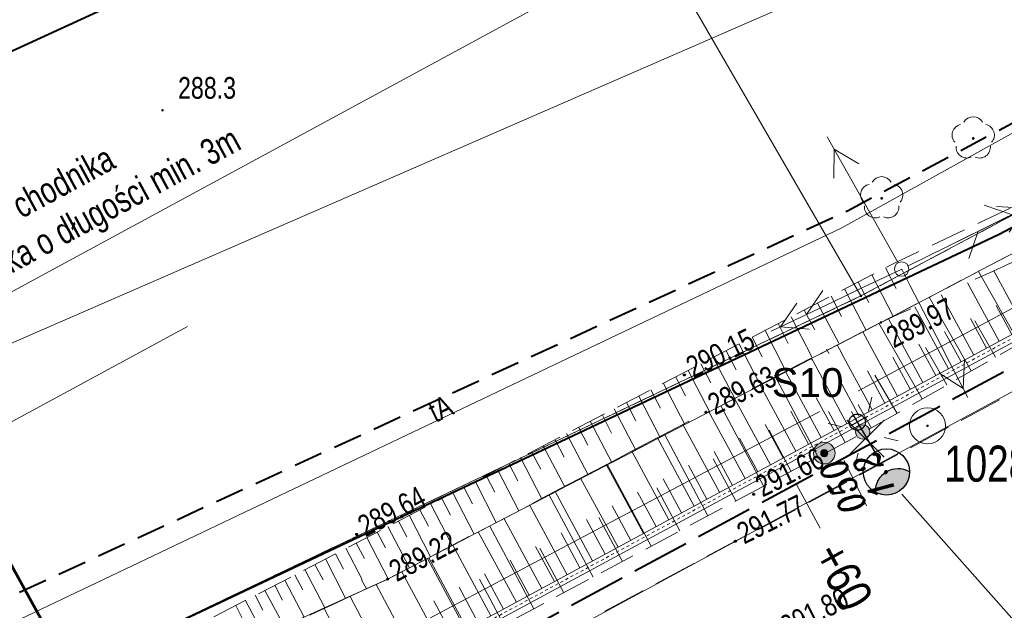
# Model space of a CAD drawing. Header units: metres. Extents: x 7437415 to 7437762, y 5556624 to 5556902.
# Tile 15 of 41: x 7437546 to 7437580, y 5556703 to 5556724. Entities that reach past the tile are written whole.
import ezdxf
from ezdxf import colors
from ezdxf.entities.mleader import LeaderData, LeaderLine
from ezdxf.math import Vec2, Vec3

# ---------------------------------------------------------------- set-up
doc = ezdxf.new("R2010")
doc.units = ezdxf.units.M
doc.header["$MEASUREMENT"] = 0
for name, pattern in [('0.5_0.5', [1.5, 0.5, -0.5, 0.5]), ('314-500', [2.5, 2, -0.5]), ('BUBZ01-500', [1.75, 1.25, -0.5]), ('DGN Style 3', [8.60601, 6.14715, -2.45886]), ('EGBU01-500', [1, 0.5, -0.5]), ('KTCR02-500', [1.5, 1, -0.5]), ('KTJZ01-500', [2, 1.5, -0.5])]:
    doc.linetypes.add(name, pattern=pattern)
doc.layers.get('0').update_dxf_attribs({"color": 250, "lineweight": 5})
for name, color, linetype, lineweight in [('121-Punkt osnowy szczegółowej', 7, 'Continuous', 5), ('203-Punkt załamania granicy działki nie stabilizowany', 7, 'Continuous', 5), ('510-Podpora jednosłupowa symb.-STPOW', 7, 'Continuous', 5), ('521-Kierunek linii-STPOW', 7, 'Continuous', 5), ('ARCH_0', 7, 'Continuous', 13), ('BUBZ01', 250, 'Continuous', 5), ('BUIB02_01', 250, 'Continuous', 5), ('D_balustrada', 7, '0.5_0.5', 20), ('D_kilometraz', 7, 'Continuous', 13), ('D_kraweznik', 7, 'Continuous', 20), ('D_obrzeze', 7, 'Continuous', 20), ('D_opisy', 7, 'Continuous', 13), ('D_pobocze', 7, 'Continuous', 13), ('D_skarpa', 7, 'DGN Style 3', 20), ('D_skarpa-symbol', 7, 'Continuous', 20), ('EGBD03', 250, 'Continuous', 5), ('EGBP04_03', 250, 'Continuous', 5), ('EGBU01', 250, 'Continuous', 5), ('Elektryka_kanalizacja_technologiczna', 1, '314-500', 40), ('Elektryka_opisy_kabli', 7, 'Continuous', 13), ('Elektryka_opisy_slupow', 6, 'Continuous', 13), ('Elektryka_oswietlenie_zewnetrzne', 1, 'Continuous', 30), ('KTJZ01', 250, 'Continuous', 5), ('KTOK05_01', 250, 'Continuous', 5), ('MPZP', 250, 'Continuous', 5), ('OBOP02_01', 250, 'Continuous', 5), ('OSSP03', 250, 'Continuous', 5), ('przewód elektroenergetyczny niskiego napięcia (linia) - symbol', 7, 'Continuous', 5), ('przewód telekomunikacyjny (linia) - symbol', 7, 'Continuous', 5), ('punkt wysokościowy naturalny', 7, 'Continuous', 5), ('punkt wysokościowy sztuczny', 7, 'Continuous', 5), ('RTPW01', 250, 'Continuous', 5), ('RTPW02', 250, 'Continuous', 5), ('rzedne dla projektanta', 250, 'Continuous', 5), ('SUPE04', 250, 'Continuous', 5), ('SUPE_01', 250, 'Continuous', 5), ('SUPG_01', 250, 'Continuous', 5), ('SUPT01', 250, 'Continuous', 5), ('SUPT_01', 250, 'Continuous', 5), ('SUSM01', 250, 'Continuous', 5), ('SUSM04_01_E', 250, 'Continuous', 5), ('SUUS13', 250, 'Continuous', 5), ('słup (punkt)', 7, 'Continuous', 5)]:
    doc.layers.add(name, color=color, linetype=linetype, lineweight=lineweight)
doc.styles.add('mk2012', font='ITALIC_1250.shx', dxfattribs={"width": 0.8, "height": 0.9})
doc.styles.get("Standard").update_dxf_attribs({"font": 'txt.shx', "width": 0.75})
doc.styles.add('STYL_ARIAL', font='simplex.shx', dxfattribs={"width": 0.75, "oblique": 0.1})
doc.styles.add('Style-Arial Narrow', font='ARIALN.TTF')
doc.linetypes.add('KTOK05_01-500', pattern='A,3.75,[13,dgnlstyle-rozp_2015.shx,S=0.002778,R=0,X=0,Y=0],3.75', length=7.5)

# ---------------------------------------------------------------- blocks, each defined once
blk = doc.blocks.new('PE04')
at = {"color": 0, "linetype": 'Continuous', "lineweight": 13, "ltscale": 10}
for p, q in [((46.5, 0), (37.84, 5)), ((6.5, 0), (0, 0)), ((6.5, 0), (16.5, 0)), ((16.5, 0), (26.5, 0)), ((26.5, 0), (36.5, 0)), ((36.5, 0), (46.5, 0)), ((46.5, 0), (37.84, -5)), ((46.5, 0), (50, 0))]:
    blk.add_line(p, q, dxfattribs=at)
blk = doc.blocks.new('PT01')
at = {"color": 0, "linetype": 'Continuous', "lineweight": 13, "ltscale": 10}
for p, q in [((46.5, 0), (37.84, 5)), ((6.5, 0), (0, 0)), ((6.5, 0), (16.5, 0)), ((16.5, 0), (26.5, 0)), ((26.5, 0), (36.5, 0)), ((36.5, 0), (27.84, -5)), ((36.5, 0), (46.5, 0)), ((46.5, 0), (50, 0))]:
    blk.add_line(p, q, dxfattribs=at)
blk = doc.blocks.new('203')
at = {"layer": '203-Punkt załamania granicy działki nie stabilizowany', "linetype": 'Continuous', "lineweight": 13}
h = blk.add_hatch(color=96, dxfattribs=at)
edge = h.paths.add_edge_path()
edge.add_arc((0, 0), 0.45, 0, 360)
blk = doc.blocks.new('PW02')
at = {"layer": 'punkt wysokościowy sztuczny', "linetype": 'Continuous', "lineweight": 13}
h = blk.add_hatch(color=0, dxfattribs=at)
edge = h.paths.add_edge_path()
edge.add_arc((0, 0), 0.45, 0, 360)
blk = doc.blocks.new('510')
at = {"layer": '510-Podpora jednosłupowa symb.-STPOW', "color": 0, "linetype": 'Continuous', "lineweight": 13}
blk.add_circle((0, 0), 2.5, dxfattribs=at)
blk = doc.blocks.new('521')
at = {"layer": '521-Kierunek linii-STPOW', "color": 30, "linetype": 'Continuous', "lineweight": 13}
for p, q in [((42.5, 0), (35.43, 7.07)), ((7.5, 0), (57.5, 0)), ((29.57, 0), (22.5, -7.07))]:
    blk.add_line(p, q, dxfattribs=at)
blk = doc.blocks.new('SM04')
at = {"layer": 'słup (punkt)', "color": 0, "linetype": 'Continuous', "lineweight": 13}
blk.add_circle((0, 0), 2.5, dxfattribs=at)
blk = doc.blocks.new('PW01')
at = {"layer": 'punkt wysokościowy naturalny', "linetype": 'Continuous', "lineweight": 13}
h = blk.add_hatch(color=0, dxfattribs=at)
edge = h.paths.add_edge_path()
edge.add_arc((0, 0), 0.45, 0, 360)
blk = doc.blocks.new('121')
at = {"layer": '121-Punkt osnowy szczegółowej', "linetype": 'Continuous', "lineweight": 13}
h = blk.add_hatch(color=0, dxfattribs=at)
edge = h.paths.add_edge_path()
edge.add_arc((0, 0), 0.45, 0, 360)
at = {"layer": '121-Punkt osnowy szczegółowej', "color": 0, "linetype": 'Continuous', "lineweight": 13}
blk.add_circle((0, 0), 6.25, dxfattribs=at)
blk = doc.blocks.new('SUPE04')
at = {"layer": 'SUPE04', "color": 1, "linetype": 'Continuous', "lineweight": 13}
blk.add_line((5.25, 0), (0.25, 0), dxfattribs=at)
at = {"layer": 'SUPE04', "color": 1, "linetype": 'Continuous', "lineweight": 13, "flags": 128}
blk.add_lwpolyline([(3.9, 0.5), (4.766, 0), (3.9, -0.5)], dxfattribs=at)
blk = doc.blocks.new('OBOP02_01')
at = {"layer": 'OBOP02_01', "linetype": 'Continuous', "lineweight": 13}
h = blk.add_hatch(color=96, dxfattribs=at)
edge = h.paths.add_edge_path()
edge.add_arc((0, 0), 0.05, 0, 360)
at = {"layer": 'OBOP02_01', "color": 96, "linetype": 'Continuous', "lineweight": 13}
for centre, start, end in [((0, 0.375), 30.1471, 149.8529), ((-0.357, 0.116), 102.1471, 221.8529), ((0.357, 0.116), 318.1471, 77.8529), ((-0.22, -0.303), 174.1472, 293.8529), ((0.22, -0.303), 246.1471, 5.8529)]:
    blk.add_arc(centre, 0.375, start, end, dxfattribs=at)
blk = doc.blocks.new('510_3')
at = {"layer": 'SUSM04_01_E', "linetype": 'Continuous', "lineweight": 13}
h = blk.add_hatch(color=8, dxfattribs=at)
edge = h.paths.add_edge_path()
edge.add_arc((0, 0), 0.25, 0, 360)
at = {"layer": 'SUSM04_01_E', "color": 250, "linetype": 'Continuous', "lineweight": 13}
blk.add_circle((0, 0), 0.25, dxfattribs=at)
blk = doc.blocks.new('SUSM01_2')
at = {"layer": 'SUSM01', "color": 250, "linetype": 'Continuous', "lineweight": 13}
for p, q in [((-0.543, 0.545), (-0.897, 0.899)), ((0.517, 0.545), (0.871, 0.899)), ((-0.897, -0.869), (-0.543, -0.515)), ((0.871, -0.869), (0.517, -0.515))]:
    blk.add_line(p, q, dxfattribs=at)
blk = doc.blocks.new('SUUS13')
at = {"layer": 'SUUS13', "linetype": 'Continuous', "lineweight": 13}
h = blk.add_hatch(color=8, dxfattribs=at)
edge = h.paths.add_edge_path()
edge.add_arc((0, 0), 0.75, 0, 360)
h = blk.add_hatch(color=8, dxfattribs=at)
edge = h.paths.add_edge_path()
edge.add_arc((0, 0), 0.25, 0, 360)
at = {"layer": 'SUUS13', "color": 250, "linetype": 'Continuous', "lineweight": 13}
for radius in [0.75, 0.25]:
    blk.add_circle((0, 0), radius, dxfattribs=at)
blk = doc.blocks.new('wyci')
at = {"color": 1, "linetype": 'Continuous', "lineweight": 13, "flags": 128}
for points in [[(4544150.203, 5410499.556), (4544147.627, 5410502.133)], [(4544147.627, 5410499.556), (4544150.203, 5410502.133)]]:
    blk.add_lwpolyline(points, dxfattribs=at)
blk = doc.blocks.new('_None')
blk = doc.blocks.new('slup_oswietleniowy_3')
h = blk.add_hatch(color=256)
h.dxf.hatch_style = 1
h.paths.add_polyline_path([(3, -0.866, 0.267949), (3.5, 0, 0.267949), (3, 0.866, 0.57735)])
for p, q in [((-0.35, 0), (1.5, 0)), ((0, 0.35), (0, -0.35))]:
    blk.add_line(p, q)
for centre, radius in [((2.5, 0), 1), ((0, 0), 0.35)]:
    blk.add_circle(centre, radius)
blk.add_arc((3.5, 0), 1, 120, 240)

msp = doc.modelspace()

# ---------------------------------------------------------------- linework, layer by layer
at = {"layer": 'BUBZ01', "color": 7, "linetype": 'BUBZ01-500', "lineweight": 13, "flags": 128}
msp.add_lwpolyline([(7437528.318, 5556692.995), (7437547.83, 5556700.48), (7437576.23, 5556715.25), (7437589.02, 5556721.32), (7437589.43, 5556720.35), (7437575.67, 5556713.15), (7437558.6, 5556704.26), (7437548.16, 5556699.51), (7437535.53, 5556693.23), (7437528.982, 5556691.059)], dxfattribs=at)
msp.add_lwpolyline([(7437524.04, 5556689.42), (7437535.53, 5556693.23), (7437548.16, 5556699.51), (7437558.6, 5556704.26), (7437575.67, 5556713.15), (7437589.43, 5556720.35), (7437590.07, 5556719.5), (7437590.16, 5556717.95), (7437574.86, 5556709.22), (7437552.89, 5556697.48), (7437530.34, 5556687.12), (7437524.27, 5556688.21), (7437524.04, 5556689.42)], close=True, dxfattribs=at)
at = {"layer": 'BUBZ01', "color": 7, "linetype": 'Continuous', "lineweight": 13, "flags": 128}
for points in [[(7437575.83, 5556715.04), (7437576.2, 5556714.33)], [(7437575.36, 5556714.8), (7437576.1, 5556713.37)], [(7437580.47, 5556712.42), (7437579.05, 5556714.92)], [(7437574.41, 5556714.31), (7437575.15, 5556712.89)], [(7437574.88, 5556714.55), (7437575.25, 5556713.84)], [(7437573.95, 5556714.06), (7437574.31, 5556713.36)], [(7437578.8, 5556711.47), (7437577.34, 5556714.03)], [(7437573.48, 5556713.82), (7437574.21, 5556712.43)], [(7437572.56, 5556713.34), (7437573.28, 5556711.96)], [(7437573.02, 5556713.58), (7437573.38, 5556712.89)], [(7437572.11, 5556713.11), (7437572.46, 5556712.42)], [(7437577.1, 5556710.5), (7437575.6, 5556713.12)], [(7437579.64, 5556711.95), (7437578.92, 5556713.21)], [(7437571.21, 5556712.64), (7437571.56, 5556711.96)], [(7437571.66, 5556712.87), (7437572.36, 5556711.51)], [(7437570.76, 5556712.4), (7437571.46, 5556711.06)], [(7437577.95, 5556710.99), (7437577.22, 5556712.28)], [(7437569.87, 5556711.94), (7437570.614, 5556710.517)], [(7437570.31, 5556712.17), (7437570.66, 5556711.51)], [(7437575.34, 5556709.49), (7437573.79, 5556712.22)], [(7437569.44, 5556711.72), (7437569.78, 5556711.06)], [(7437568.57, 5556711.26), (7437568.91, 5556710.61)], [(7437569, 5556711.49), (7437569.753, 5556710.04)], [(7437573.5, 5556708.49), (7437571.99, 5556711.33)], [(7437576.23, 5556710), (7437575.46, 5556711.33)], [(7437568.14, 5556711.04), (7437568.881, 5556709.614)], [(7437567.29, 5556710.6), (7437568.027, 5556709.17)], [(7437567.71, 5556710.82), (7437568.04, 5556710.18)], [(7437566.86, 5556710.38), (7437567.19, 5556709.74)], [(7437571.61, 5556707.49), (7437570.127, 5556710.263)], [(7437574.43, 5556708.99), (7437573.68, 5556710.39)], [(7437566.03, 5556709.94), (7437566.35, 5556709.32)], [(7437566.44, 5556710.16), (7437567.188, 5556708.732)], [(7437565.2, 5556709.52), (7437565.52, 5556708.9)], [(7437565.61, 5556709.73), (7437566.354, 5556708.298)], [(7437564.79, 5556709.3), (7437565.534, 5556707.871)], [(7437569.68, 5556706.45), (7437568.188, 5556709.253)], [(7437572.56, 5556707.99), (7437571.8, 5556709.42)], [(7437563.98, 5556708.88), (7437564.734, 5556707.455)], [(7437564.39, 5556709.09), (7437564.71, 5556708.48)], [(7437563.58, 5556708.67), (7437563.9, 5556708.07)], [(7437562.79, 5556708.26), (7437563.1, 5556707.67)], [(7437563.19, 5556708.47), (7437563.931, 5556707.036)], [(7437567.72, 5556705.4), (7437566.21, 5556708.223)], [(7437570.65, 5556706.97), (7437569.87, 5556708.43)], [(7437562.01, 5556707.85), (7437562.31, 5556707.27)], [(7437562.4, 5556708.06), (7437563.137, 5556706.623)], [(7437561.23, 5556707.45), (7437561.53, 5556706.87)], [(7437561.62, 5556707.65), (7437562.355, 5556706.216)], [(7437560.85, 5556707.25), (7437561.596, 5556705.82)], [(7437565.71, 5556704.33), (7437564.192, 5556707.172)], [(7437568.71, 5556705.93), (7437567.91, 5556707.42)], [(7437560.09, 5556706.86), (7437560.834, 5556705.423)], [(7437560.47, 5556707.05), (7437560.77, 5556706.48)], [(7437559.34, 5556706.47), (7437560.079, 5556705.03)], [(7437559.71, 5556706.66), (7437560.01, 5556706.1)], [(7437558.97, 5556706.27), (7437559.26, 5556705.72)], [(7437563.66, 5556703.23), (7437562.133, 5556706.1)], [(7437566.72, 5556704.87), (7437565.91, 5556706.39)], [(7437558.23, 5556705.89), (7437558.52, 5556705.34)], [(7437558.6, 5556706.08), (7437559.348, 5556704.649)], [(7437557.51, 5556705.51), (7437557.79, 5556704.97)], [(7437557.87, 5556705.7), (7437558.619, 5556704.268)], [(7437556.79, 5556705.14), (7437557.07, 5556704.6)], [(7437557.15, 5556705.33), (7437557.71, 5556704.25)], [(7437564.69, 5556703.78), (7437563.86, 5556705.33)], [(7437556.08, 5556704.77), (7437556.36, 5556704.24)], [(7437556.44, 5556704.96), (7437557.141, 5556703.596)], [(7437561.57, 5556702.12), (7437560.025, 5556705.002)], [(7437555.38, 5556704.41), (7437555.66, 5556703.89)], [(7437555.73, 5556704.59), (7437556.422, 5556703.269)], [(7437554.69, 5556704.05), (7437554.96, 5556703.53)], [(7437555.04, 5556704.23), (7437555.708, 5556702.944)], [(7437557.86, 5556703.923), (7437557.69, 5556704.24)], [(7437562.62, 5556702.68), (7437561.77, 5556704.26)], [(7437554.35, 5556703.87), (7437555.009, 5556702.626)], [(7437553.68, 5556703.52), (7437554.305, 5556702.306)], [(7437554.01, 5556703.7), (7437554.28, 5556703.19)], [(7437553.34, 5556703.35), (7437553.6, 5556702.84)]]:
    msp.add_lwpolyline(points, dxfattribs=at)
at = {"layer": 'D_kilometraz', "flags": 128}
msp.add_lwpolyline([(7437573.568, 5556706.022), (7437572.736, 5556707.561)], dxfattribs=at)
at = {"layer": 'D_opisy', "flags": 128}
for points in [[(7437565.772, 5556725.167), (7437518.481, 5556699.525), (7437514.813, 5556688.66)], [(7437551.662, 5556713.009), (7437527.957, 5556700.156), (7437524.29, 5556689.291)]]:
    msp.add_lwpolyline(points, dxfattribs=at)
at = {"layer": 'D_skarpa-symbol', "flags": 128}
for points in [[(7437580.646, 5556712.973), (7437579.582, 5556714.942)], [(7437579.766, 5556712.498), (7437578.671, 5556714.524)], [(7437578.887, 5556712.022), (7437577.76, 5556714.107)], [(7437578.007, 5556711.547), (7437576.848, 5556713.69)], [(7437580.206, 5556712.736), (7437579.666, 5556713.734)], [(7437577.127, 5556711.071), (7437575.937, 5556713.272)], [(7437579.326, 5556712.26), (7437578.771, 5556713.288)], [(7437578.447, 5556711.785), (7437577.875, 5556712.841)], [(7437577.567, 5556711.309), (7437576.98, 5556712.395)], [(7437576.687, 5556710.834), (7437576.087, 5556711.944)], [(7437575.808, 5556710.358), (7437575.202, 5556711.478)], [(7437571.849, 5556708.218), (7437570.594, 5556710.54)], [(7437570.969, 5556707.743), (7437569.704, 5556710.083)], [(7437570.089, 5556707.267), (7437568.818, 5556709.619)], [(7437572.289, 5556708.456), (7437571.664, 5556709.613)], [(7437569.21, 5556706.792), (7437567.932, 5556709.155)], [(7437571.409, 5556707.98), (7437570.779, 5556709.146)], [(7437568.33, 5556706.316), (7437567.047, 5556708.69)], [(7437570.529, 5556707.505), (7437569.895, 5556708.678)], [(7437567.45, 5556705.841), (7437566.161, 5556708.226)], [(7437569.65, 5556707.029), (7437569.012, 5556708.208)], [(7437566.571, 5556705.365), (7437565.275, 5556707.761)], [(7437568.77, 5556706.554), (7437568.13, 5556707.738)], [(7437565.691, 5556704.89), (7437564.39, 5556707.297)], [(7437567.89, 5556706.078), (7437567.247, 5556707.268)], [(7437564.811, 5556704.414), (7437563.504, 5556706.832)], [(7437567.011, 5556705.603), (7437566.364, 5556706.798)], [(7437563.932, 5556703.938), (7437562.618, 5556706.368)], [(7437566.131, 5556705.127), (7437565.482, 5556706.328)], [(7437563.052, 5556703.463), (7437561.733, 5556705.903)], [(7437565.251, 5556704.652), (7437564.599, 5556705.858)], [(7437562.172, 5556702.988), (7437560.852, 5556705.441)], [(7437564.371, 5556704.176), (7437563.716, 5556705.388)], [(7437561.291, 5556702.515), (7437559.97, 5556704.978)], [(7437563.492, 5556703.701), (7437562.834, 5556704.918)], [(7437560.41, 5556702.042), (7437559.091, 5556704.518)], [(7437562.612, 5556703.225), (7437561.951, 5556704.448)], [(7437559.526, 5556701.575), (7437558.202, 5556704.076)], [(7437561.731, 5556702.751), (7437561.07, 5556703.98)], [(7437558.642, 5556701.107), (7437557.303, 5556703.66)], [(7437560.85, 5556702.278), (7437560.189, 5556703.512)], [(7437557.755, 5556700.644), (7437556.4, 5556703.243)]]:
    msp.add_lwpolyline(points, dxfattribs=at)
at = {"layer": 'EGBD03', "color": 96, "linetype": 'Continuous', "lineweight": 13}
msp.add_line((7437574.98, 5556714.07), (7437558.312, 5556742.861), dxfattribs=at)
at = {"layer": 'EGBD03', "color": 96, "linetype": 'Continuous', "lineweight": 13, "flags": 128}
for points in [[(7437532.098, 5556729.132), (7437547.59, 5556701)], [(7437574.98, 5556714.07), (7437592.85, 5556723.6)], [(7437574.98, 5556714.07), (7437547.59, 5556701)]]:
    msp.add_lwpolyline(points, dxfattribs=at)
at = {"layer": 'EGBU01', "color": 96, "linetype": 'EGBU01-500', "lineweight": 13, "flags": 128}
for points in [[(7437574.98, 5556714.07), (7437592.85, 5556723.6)], [(7437592.85, 5556723.6), (7437574.98, 5556714.07)], [(7437548.13, 5556701.26), (7437574.98, 5556714.07)], [(7437574.98, 5556714.07), (7437548.13, 5556701.26)]]:
    msp.add_lwpolyline(points, dxfattribs=at)
at = {"layer": 'Elektryka_kanalizacja_technologiczna'}
msp.add_line((7437562.759, 5556702.168), (7437606.252, 5556725.682), dxfattribs=at)
at = {"layer": 'KTOK05_01', "color": 7, "linetype": 'KTOK05_01-500', "lineweight": 40, "flags": 128}
msp.add_lwpolyline([(7437532.153, 5556729.161), (7437547.36, 5556701.5), (7437527.72, 5556692.81), (7437525.62, 5556692.53), (7437523.63, 5556693.08), (7437521.96, 5556694.22), (7437517.2, 5556703.54), (7437514.83, 5556707.82), (7437509.814, 5556717.461)], dxfattribs=at)
at = {"layer": 'rzedne dla projektanta', "color": 7, "linetype": 'Continuous', "lineweight": 40}
for centre in [(7437568.87, 5556711.33), (7437569.62, 5556710.04), (7437571.27, 5556707.2), (7437557.52, 5556705.81), (7437570.63, 5556705.57), (7437558.6, 5556704.26)]:
    msp.add_circle(centre, 0.0225, dxfattribs=at)
at = {"layer": 'SUPE_01', "color": 1, "linetype": 'Continuous', "lineweight": 13}
msp.add_line((7437574.398, 5556710.521), (7437575.041, 5556709.357), dxfattribs=at)
at = {"layer": 'SUPE_01', "color": 1, "linetype": 'Continuous', "lineweight": 13, "flags": 128}
msp.add_lwpolyline([(7437601.635, 5556725.162), (7437600.216, 5556724.388), (7437574.398, 5556710.521), (7437552.37, 5556698.835), (7437529.759, 5556688.702), (7437521.807, 5556691.71), (7437513.451, 5556689.173), (7437513.22, 5556690)], dxfattribs=at)
at = {"layer": 'SUPG_01', "color": 52, "linetype": 'Continuous', "lineweight": 13, "flags": 128}
msp.add_lwpolyline([(7437505.33, 5556697.53), (7437509.719, 5556697.926), (7437522.113, 5556702.608), (7437540.72, 5556710.32), (7437572.53, 5556724.178), (7437601.779, 5556739.923), (7437624.775, 5556752.295)], dxfattribs=at)
at = {"layer": 'SUPT_01', "color": 30, "linetype": 'Continuous', "lineweight": 13, "flags": 128}
msp.add_lwpolyline([(7437624.834, 5556744.449), (7437603.973, 5556732.899), (7437579.114, 5556719.1), (7437574.314, 5556716.425), (7437544.39, 5556702.175), (7437531.441, 5556696.093), (7437491.469, 5556686.466), (7437485.362, 5556685.024)], dxfattribs=at)
at = {"layer": 'SUUS13', "color": 7, "linetype": 'Continuous', "lineweight": 13}
msp.add_line((7437575.171, 5556706.795), (7437574.398, 5556708.365), dxfattribs=at)

# ---------------------------------------------------------------- block references
at = {"layer": 'ARCH_0', "lineweight": 30, "xscale": 0.5, "yscale": 0.5, "zscale": 0.5}
msp.add_blockref('wyci', (5165500.678, 2851458.704), dxfattribs=at)
at = {"layer": 'EGBP04_03', "color": 96, "linetype": 'Continuous', "lineweight": 13, "xscale": 0.1, "yscale": 0.1, "zscale": 0.1}
msp.add_blockref('203', (7437574.98, 5556714.07), dxfattribs=at)
at = {"layer": 'OBOP02_01', "color": 96, "linetype": 'Continuous', "lineweight": 13}
for p in [(7437578.867, 5556719.524), (7437575.698, 5556717.451)]:
    msp.add_blockref('OBOP02_01', p, dxfattribs=at)
at = {"layer": 'OSSP03', "color": 7, "linetype": 'Continuous', "lineweight": 13, "xscale": 0.1, "yscale": 0.1, "zscale": 0.1}
msp.add_blockref('121', (7437577.283, 5556709.57), dxfattribs=at)
at = {"layer": 'przewód elektroenergetyczny niskiego napięcia (linia) - symbol', "color": 1, "linetype": 'Continuous', "lineweight": 13, "xscale": 0.1, "yscale": 0.1, "zscale": 0.1}
for rotation in [205.519, 297.236]:
    msp.add_blockref('PE04', (7437576.39, 5556715), dxfattribs=dict(at, rotation=rotation))
at = {"layer": 'przewód telekomunikacyjny (linia) - symbol', "color": 30, "linetype": 'Continuous', "lineweight": 13, "xscale": 0.1, "yscale": 0.1, "zscale": 0.1, "rotation": 205.519}
msp.add_blockref('PT01', (7437576.39, 5556715), dxfattribs=at)
at = {"layer": 'RTPW01', "color": 7, "linetype": 'Continuous', "lineweight": 13, "xscale": 0.1, "yscale": 0.1, "zscale": 0.1}
msp.add_blockref('PW01', (7437550.8, 5556720.5), dxfattribs=at)
at = {"layer": 'RTPW02', "color": 7, "linetype": 'Continuous', "lineweight": 13, "xscale": 0.1, "yscale": 0.1, "zscale": 0.1}
msp.add_blockref('PW02', (7437575.67, 5556713.15), dxfattribs=at)
at = {"layer": 'SUPE04', "color": 1, "linetype": 'Continuous', "lineweight": 13}
for rotation in [119.3990000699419, 26.18399999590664]:
    msp.add_blockref('SUPE04', (7437576.39, 5556715), dxfattribs=dict(at, rotation=rotation))
at = {"layer": 'SUPT01', "color": 30, "linetype": 'Continuous', "lineweight": 13, "xscale": 0.1, "yscale": 0.1, "zscale": 0.1, "rotation": 26.39699999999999}
msp.add_blockref('521', (7437576.39, 5556715), dxfattribs=at)
at = {"layer": 'SUSM01', "color": 7, "linetype": 'Continuous', "lineweight": 13, "rotation": 211.119352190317}
msp.add_blockref('SUSM01_2', (7437575.041, 5556709.357), dxfattribs=at)
at = {"layer": 'SUSM04_01_E', "color": 7, "linetype": 'Continuous', "lineweight": 13, "xscale": 0.1, "yscale": 0.1, "zscale": 0.1}
for name in ['510', 'SM04']:
    msp.add_blockref(name, (7437576.39, 5556715), dxfattribs=at)
at = {"layer": 'SUSM04_01_E', "color": 7, "linetype": 'Continuous', "lineweight": 13}
msp.add_blockref('510_3', (7437575.041, 5556709.357), dxfattribs=at)
at = {"layer": 'SUUS13', "color": 7, "linetype": 'Continuous', "lineweight": 13, "xscale": 0.5, "yscale": 0.5, "zscale": 0.5}
msp.add_blockref('SUUS13', (7437573.711, 5556708.624), dxfattribs=at)

# ---------------------------------------------------------------- texts
at = {"layer": 'D_kilometraz', "insert": (7437573.806, 5556705.382), "char_height": 1.2, "attachment_point": 4, "rotation": 298.3934, "line_spacing_factor": 1.6, "style": 'Style-Arial Narrow'}
msp.add_mtext('+60', dxfattribs=at)
at = {"layer": 'D_opisy', "char_height": 0.9, "attachment_point": 1, "rotation": 28.4667}
for s, insert in [('\\fArial|b0|i0|c238238|p39;Obniżenie krawężnika do 2cm na ostatnim 4 metrowym odcinku istniejącego chodnika\\Poraz wyprofilowanie rampy zejściowej z wysokości 12cm do 2cm krawężnika o długości min. 3m  \\Pwraz z przebrukowaniem chodnika', (7437517.251, 5556702.21)), ('\\fArial|b0|i0|c238238|p39;Wydłużenie istniejącego przepustu fi 900 o 0.5m', (7437527.342, 5556701.141))]:
    msp.add_mtext(s, dxfattribs=dict(at, insert=insert))
at = {"layer": 'OSSP03', "color": 7, "linetype": 'Continuous', "lineweight": 30, "insert": (7437577.862, 5556707.618), "char_height": 1.25, "attachment_point": 7, "line_spacing_factor": 0.6}
msp.add_mtext('\\FWORKING_1250;\\H1x;\\W0.8;1028', dxfattribs=at)
at = {"layer": 'RTPW01', "color": 7, "linetype": 'Continuous', "lineweight": 13, "insert": (7437551.34, 5556721.65), "char_height": 0.75, "attachment_point": 1, "line_spacing_factor": 0.6}
msp.add_mtext('\\FWORKING_1250;\\H1x;\\W0.8;288.3', dxfattribs=at)
at = {"layer": 'RTPW01', "color": 7, "linetype": 'Continuous', "lineweight": 13, "insert": (7437576.124, 5556712.238), "char_height": 0.75, "attachment_point": 7, "rotation": 27.252, "line_spacing_factor": 0.6}
msp.add_mtext('\\FWORKING_1250;\\H1x;\\W0.8;289.97', dxfattribs=at)
at = {"layer": 'rzedne dla projektanta', "color": 7, "linetype": 'Continuous', "lineweight": 0, "char_height": 0.75, "attachment_point": 7, "line_spacing_factor": 0.6}
for s, insert, rotation in [('\\FWORKING_1250;\\H1x;\\W0.8; 290.15', (7437568.981, 5556711.106), 26.3467), ('\\FWORKING_1250;\\H1x;\\W0.8; 289.63', (7437569.731, 5556709.816), 26.3467), ('\\FWORKING_1250;\\H1x;\\W0.8; 291.66', (7437571.381, 5556706.976), 26.3467), ('\\FWORKING_1250;\\H1x;\\W0.8; 289.64', (7437557.637, 5556705.589), 27.9221), ('\\FWORKING_1250;\\H1x;\\W0.8; 291.77', (7437570.741, 5556705.346), 26.3467), ('\\FWORKING_1250;\\H1x;\\W0.8; 289.22', (7437558.717, 5556704.039), 27.9221), ('\\FWORKING_1250;\\H1x;\\W0.8; 291.80', (7437572.241, 5556702.126), 26.3467)]:
    msp.add_mtext(s, dxfattribs=dict(at, insert=insert, rotation=rotation))
at = {"layer": 'SUPT_01', "color": 30, "linetype": 'Continuous', "lineweight": 13, "insert": (7437560.593, 5556709.822), "char_height": 0.75, "attachment_point": 8, "rotation": 25.4634, "line_spacing_factor": 0.6}
msp.add_mtext('\\FWORKING;\\H1x;\\W0.8;tA', dxfattribs=at)
at = {"layer": 'SUUS13', "color": 7, "linetype": 'Continuous', "lineweight": 13, "insert": (7437575.305, 5556706.863), "char_height": 0.9, "attachment_point": 4, "rotation": 116.839, "line_spacing_factor": 0.76062, "style": 'mk2012'}
msp.add_mtext('\\H1x;\\W0.8;050\\P1.2', dxfattribs=at)

# ---------------------------------------------------------------- next in the draw order: texts
at = {"layer": 'Elektryka_opisy_slupow', "linetype": 'Continuous', "lineweight": 13, "insert": (7437574.376, 5556711.569), "char_height": 1, "width": 0.59056, "attachment_point": 3, "style": 'STYL_ARIAL', "bg_fill": 2}
msp.add_mtext('{\\fArial|b0|i0|c238|p34;\\W1;S10}', dxfattribs=at)

# ---------------------------------------------------------------- next in the draw order: linework, layer by layer
at = {"layer": 'BUIB02_01', "color": 212, "linetype": 'Continuous', "lineweight": 40, "flags": 128}
msp.add_lwpolyline([(7437471.018, 5556680.168), (7437490.105, 5556682.798), (7437506.941, 5556685.963), (7437514.516, 5556687.29), (7437530.92, 5556693.586), (7437543.72, 5556699.172), (7437579.76, 5556716.205), (7437631.582, 5556743.722), (7437615.039, 5556772.576)], dxfattribs=at)
at = {"layer": 'D_balustrada', "ltscale": 0.1, "flags": 128}
msp.add_lwpolyline([(7437521.91, 5556692.123), (7437522.557, 5556690.843, 0.394504), (7437530.729, 5556687.846), (7437532.348, 5556688.53, 0.023893), (7437562.343, 5556702.938), (7437591.013, 5556718.435)], format="xyb", dxfattribs=at)
at = {"layer": 'D_kraweznik'}
msp.add_line((7437563.116, 5556701.508), (7437592.616, 5556717.455), dxfattribs=at)
at = {"layer": 'D_obrzeze'}
msp.add_line((7437562.402, 5556702.828), (7437605.532, 5556726.141), dxfattribs=at)
at = {"layer": 'D_pobocze', "flags": 128}
msp.add_lwpolyline([(7437522.668, 5556690.9, 0.394504), (7437530.681, 5556687.961), (7437532.299, 5556688.645, 0.023893), (7437562.283, 5556703.048), (7437593.104, 5556719.708)], format="xyb", dxfattribs=at)
at = {"layer": 'D_skarpa', "flags": 128}
msp.add_lwpolyline([(7437524.288, 5556689.548), (7437524.714, 5556689.687), (7437525.28, 5556689.873), (7437525.75, 5556690.027), (7437526.151, 5556690.158), (7437526.498, 5556690.272), (7437526.804, 5556690.372), (7437527.078, 5556690.462), (7437527.326, 5556690.543), (7437527.555, 5556690.618), (7437527.767, 5556690.687), (7437527.965, 5556690.752), (7437528.153, 5556690.814), (7437528.333, 5556690.873), (7437528.506, 5556690.929), (7437528.675, 5556690.985), (7437528.84, 5556691.039), (7437529.003, 5556691.092), (7437529.165, 5556691.145), (7437529.354, 5556691.207), (7437529.831, 5556691.363), (7437530.308, 5556691.52), (7437530.785, 5556691.676), (7437531.258, 5556691.831), (7437531.728, 5556691.985), (7437532.198, 5556692.139), (7437532.668, 5556692.293), (7437533.138, 5556692.447), (7437533.609, 5556692.601), (7437534.079, 5556692.755), (7437534.55, 5556692.909), (7437535.021, 5556693.063), (7437535.492, 5556693.218), (7437535.937, 5556693.43), (7437536.38, 5556693.648), (7437536.823, 5556693.866), (7437537.266, 5556694.083), (7437537.709, 5556694.301), (7437538.152, 5556694.519), (7437538.595, 5556694.737), (7437539.038, 5556694.954), (7437539.48, 5556695.172), (7437539.923, 5556695.389), (7437540.366, 5556695.607), (7437540.808, 5556695.825), (7437541.251, 5556696.042), (7437541.693, 5556696.26), (7437542.136, 5556696.477), (7437542.579, 5556696.695), (7437543.021, 5556696.912), (7437543.463, 5556697.13), (7437543.906, 5556697.347), (7437544.348, 5556697.565), (7437544.791, 5556697.782), (7437545.233, 5556698), (7437545.675, 5556698.217), (7437546.118, 5556698.434), (7437546.56, 5556698.652), (7437547.002, 5556698.869), (7437547.445, 5556699.087), (7437547.887, 5556699.304), (7437548.334, 5556699.513), (7437548.781, 5556699.72), (7437549.229, 5556699.927), (7437549.676, 5556700.134), (7437550.124, 5556700.341), (7437550.571, 5556700.548), (7437551.019, 5556700.755), (7437551.467, 5556700.962), (7437551.914, 5556701.169), (7437552.362, 5556701.376), (7437552.81, 5556701.583), (7437553.258, 5556701.79), (7437553.706, 5556701.997), (7437554.154, 5556702.204), (7437554.602, 5556702.411), (7437555.05, 5556702.618), (7437555.498, 5556702.826), (7437555.946, 5556703.033), (7437556.394, 5556703.24), (7437556.843, 5556703.447), (7437557.291, 5556703.655), (7437557.739, 5556703.862), (7437558.188, 5556704.069), (7437558.636, 5556704.279), (7437559.073, 5556704.508), (7437559.51, 5556704.737), (7437559.947, 5556704.966), (7437560.384, 5556705.196), (7437560.821, 5556705.425), (7437561.262, 5556705.656), (7437561.705, 5556705.888), (7437562.147, 5556706.121), (7437562.59, 5556706.353), (7437563.033, 5556706.585), (7437563.476, 5556706.817), (7437563.919, 5556707.05), (7437564.362, 5556707.282), (7437564.804, 5556707.514), (7437565.247, 5556707.746), (7437565.69, 5556707.979), (7437566.133, 5556708.211), (7437566.576, 5556708.443), (7437567.019, 5556708.676), (7437567.461, 5556708.908), (7437567.904, 5556709.14), (7437568.347, 5556709.372), (7437568.79, 5556709.605), (7437569.233, 5556709.837), (7437569.676, 5556710.069), (7437570.121, 5556710.297), (7437570.565, 5556710.526), (7437571.01, 5556710.755), (7437571.455, 5556710.983), (7437571.9, 5556711.212), (7437572.344, 5556711.441), (7437572.789, 5556711.669), (7437573.234, 5556711.898), (7437573.679, 5556712.126), (7437574.124, 5556712.355), (7437574.568, 5556712.584), (7437575.013, 5556712.812), (7437575.458, 5556713.041), (7437575.908, 5556713.259), (7437576.364, 5556713.468), (7437576.82, 5556713.676), (7437577.275, 5556713.885), (7437577.731, 5556714.094), (7437578.186, 5556714.302), (7437578.642, 5556714.511), (7437579.097, 5556714.72), (7437579.553, 5556714.928), (7437580.009, 5556715.137), (7437580.463, 5556715.349), (7437580.897, 5556715.596), (7437581.331, 5556715.844), (7437581.766, 5556716.092), (7437582.2, 5556716.34), (7437582.635, 5556716.588), (7437583.069, 5556716.836), (7437583.504, 5556717.083), (7437583.938, 5556717.331), (7437584.372, 5556717.579), (7437584.807, 5556717.827), (7437585.241, 5556718.075), (7437585.676, 5556718.322), (7437586.11, 5556718.57), (7437586.544, 5556718.818), (7437586.979, 5556719.066), (7437587.413, 5556719.314), (7437587.848, 5556719.562), (7437588.282, 5556719.809), (7437588.716, 5556720.057), (7437589.151, 5556720.305), (7437589.223, 5556720.346)], dxfattribs=at)
at = {"layer": 'D_skarpa-symbol', "flags": 128}
for points in [[(7437576.247, 5556710.596), (7437575.041, 5556712.827)], [(7437575.368, 5556710.12), (7437574.152, 5556712.37)], [(7437574.488, 5556709.645), (7437573.262, 5556711.912)], [(7437573.608, 5556709.169), (7437572.373, 5556711.455)], [(7437572.729, 5556708.694), (7437571.483, 5556710.998)], [(7437574.928, 5556709.883), (7437574.317, 5556711.012)], [(7437574.048, 5556709.407), (7437573.433, 5556710.545)], [(7437573.168, 5556708.931), (7437572.548, 5556710.079)]]:
    msp.add_lwpolyline(points, dxfattribs=at)
at = {"layer": 'KTJZ01', "color": 7, "linetype": 'KTJZ01-500', "lineweight": 13, "flags": 128}
msp.add_lwpolyline([(7437487.24, 5556665.88), (7437500.01, 5556668.65), (7437509.93, 5556671.34), (7437514.81, 5556672.66), (7437528.54, 5556677.57), (7437546.18, 5556685.08), (7437562.31, 5556693.39), (7437575.78, 5556700.17), (7437584.6, 5556705.2), (7437599.33, 5556712.79), (7437607.41, 5556717.03), (7437624.22, 5556725.75), (7437636.91, 5556731.79), (7437639.91, 5556733.3), (7437648.13, 5556737.1), (7437664.08, 5556744.94), (7437674.41, 5556750.47), (7437695.47, 5556762.01), (7437726.23, 5556778.98), (7437745.592, 5556790.579), (7437740.524, 5556799.89), (7437726.071, 5556794.065), (7437721.424, 5556793.261), (7437718.653, 5556793.684), (7437716.454, 5556794.853), (7437714.78, 5556796.65), (7437713.44, 5556798.18), (7437704.05, 5556814.76), (7437696.46, 5556806.77), (7437698.53, 5556806.84), (7437700.74, 5556806.26), (7437702.79, 5556804.94), (7437704.06, 5556803.16), (7437709.44, 5556793.77), (7437711.44, 5556790.12), (7437712.13, 5556787.63), (7437712.21, 5556785.35), (7437711.59, 5556783.66), (7437709.87, 5556781.76), (7437701.28, 5556777.09), (7437699.42, 5556776.48), (7437697.78, 5556776.19), (7437695.76, 5556776.41), (7437693.65, 5556777.51), (7437692.09, 5556778.89), (7437690.49, 5556781.22), (7437685.25, 5556778.28), (7437686.1, 5556775.03), (7437686.085, 5556773.72), (7437685.81, 5556772.51), (7437685.3, 5556771.32), (7437684.475, 5556769.98), (7437683.43, 5556768.68), (7437682.12, 5556767.23), (7437680.52, 5556765.9), (7437679.609, 5556765.424), (7437667.4, 5556758.73), (7437656.58, 5556752.94), (7437646.03, 5556747.24), (7437635.04, 5556741.31), (7437625.46, 5556735.97), (7437617.31, 5556731.03), (7437610.73, 5556727.32), (7437599.83, 5556721.28), (7437592.56, 5556717.41), (7437581.48, 5556711.39), (7437572.19, 5556706.38), (7437570.63, 5556705.57), (7437559.43, 5556699.57), (7437555.27, 5556697.37), (7437547.58, 5556693.6), (7437542.1, 5556690.99), (7437536.78, 5556688.64), (7437527.13, 5556684.56), (7437524.75, 5556685.69), (7437522.99, 5556687.15), (7437521.44, 5556689.45), (7437520.46, 5556691.39), (7437515.43, 5556689.51), (7437516.09, 5556686.202), (7437515.98, 5556684.5), (7437514.73, 5556681.38), (7437513.55, 5556680.28), (7437512.1, 5556679.32), (7437507.87, 5556678.13), (7437498.81, 5556675.82), (7437492.9, 5556674.29)], dxfattribs=at)
at = {"layer": 'MPZP', "color": 212, "linetype": 'KTOK05_01-500', "lineweight": 40, "flags": 128}
msp.add_lwpolyline([(7437480.35, 5556702.039), (7437498.164, 5556705.138), (7437519.727, 5556710.673), (7437570.307, 5556733.919), (7437638.513, 5556770.222), (7437729.943, 5556819.329)], dxfattribs=at)
at = {"layer": 'MPZP', "color": 212, "linetype": 'KTCR02-500', "lineweight": 40, "flags": 128}
msp.add_lwpolyline([(7437738.295, 5556803.984), (7437715.191, 5556791.784), (7437661.349, 5556763.226), (7437574.511, 5556717.006), (7437530.05, 5556696.506), (7437525.798, 5556698.029), (7437514.19, 5556719.761)], dxfattribs=at)

# ---------------------------------------------------------------- next in the draw order: block references
at = {"layer": 'Elektryka_oswietlenie_zewnetrzne', "linetype": 'Continuous', "xscale": 0.8, "yscale": 0.8, "zscale": 0.001, "rotation": 300.3159171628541}
msp.add_blockref('slup_oswietleniowy_3', (7437574.852, 5556709.699), dxfattribs=at)

# ---------------------------------------------------------------- next in the draw order: leaders
at = {"layer": 'Elektryka_opisy_kabli', "linetype": 'Continuous', "lineweight": 13}
ml = msp.add_multileader_mtext('Standard', dxfattribs=at)
ml.set_content('{\\fArial|b0|i0|c238|p34;\\W1;Istniejący słup\\Poświetleniowy\\Pdo przesunięcia}', color=256, style='STYL_ARIAL')
ml.set_leader_properties()
ml.set_arrow_properties(name='NONE')
ml.build(insert=Vec2(0, 0))
ml.multileader.update_dxf_attribs({"text_left_attachment_type": 5, "text_right_attachment_type": 5, "dogleg_length": 0.36, "arrow_head_size": 0.1})
ctx = ml.context
ctx.base_point, ctx.char_height, ctx.arrow_head_size, ctx.landing_gap_size, ctx.plane_origin = Vec3(7437582.491, 5556700.74), 1, 0.1, 0.09, Vec3(7437531.874, 5556672.028)
ctx.left_attachment, ctx.right_attachment = 5, 5
notes = []
notes.append((ctx, [(0, (1, 1, 0), (7437582.131, 5556700.74), (1, 0), 0.36, [(0, [(7437576.396, 5556707.203)], 0, [])])]))
ctx.mtext.insert, ctx.mtext.line_spacing_style, ctx.mtext.flow_direction = Vec3(7437582.581, 5556705.406), 2, 5
ctx.mtext.has_bg_fill, ctx.mtext.bg_color, ctx.mtext.bg_scale_factor, ctx.mtext.bg_transparency, ctx.mtext.use_window_bg_color = 1, -1027028792, 1.5, 0, 1
for ctx, leaders in notes:
    for number, flags, end, landing, length, lines in leaders:
        leader = LeaderData()
        leader.index, (leader.has_last_leader_line, leader.has_dogleg_vector, leader.attachment_direction) = number, flags
        leader.last_leader_point, leader.dogleg_vector, leader.dogleg_length = Vec3(end), Vec3(landing), length
        for number, points, colour, breaks in lines:
            line = LeaderLine()
            line.index, line.vertices, line.color, line.breaks = number, Vec3.list(points), colors.encode_raw_color(colour), breaks
            leader.lines.append(line)
        ctx.leaders.append(leader)

doc.saveas('drawing.dxf')
